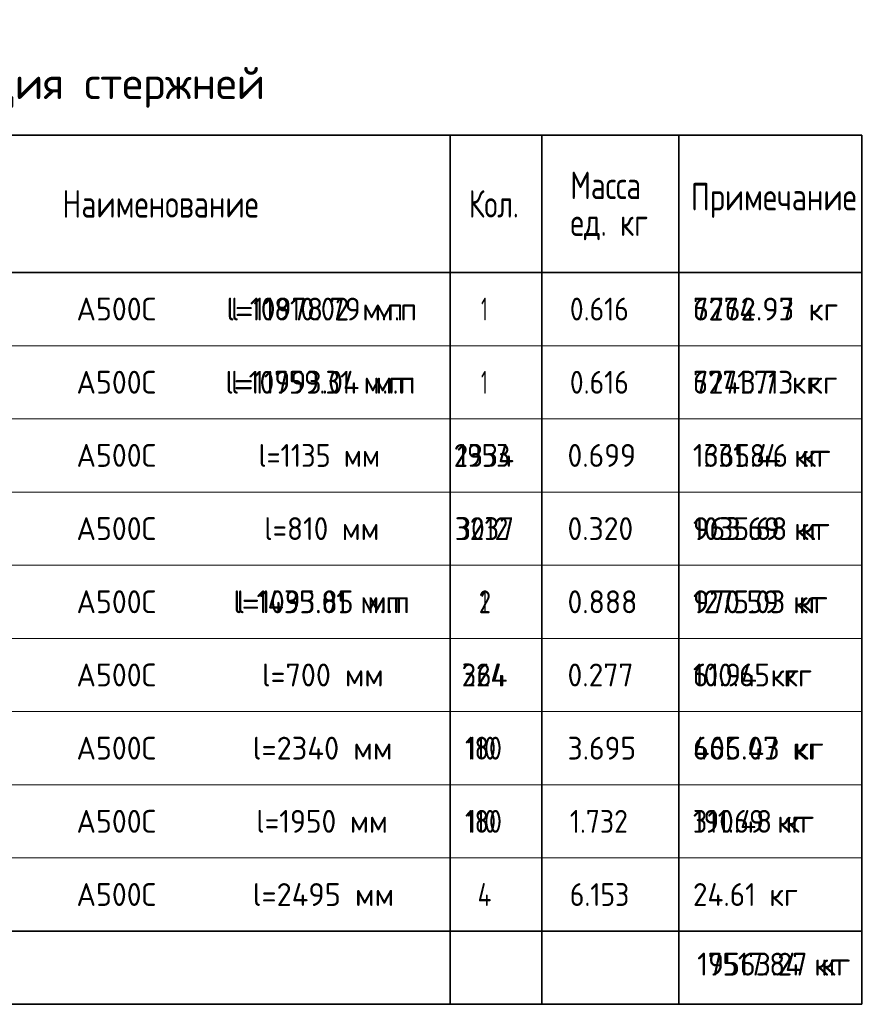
# Model space of a CAD drawing. Header units: metres. Extents: x -38 to 100, y -15 to 21.
# Tile 241 of 246: x 80 to 89, y 6 to 17. Entities that reach past the tile are written whole.
import ezdxf

# ---------------------------------------------------------------- set-up
doc = ezdxf.new("R2010")
doc.units = ezdxf.units.M
doc.layers.add('XR$5$Текст_ примечание', color=7, linetype='Continuous', lineweight=13)
doc.layers.add('XR$7$Текст_ примечание', color=7, linetype='Continuous', lineweight=13)
doc.styles.add('ISOCPEUR', font='txt')

msp = doc.modelspace()

# ---------------------------------------------------------------- linework, layer by layer
at = {"layer": 'XR$5$Текст_ примечание', "color": 7, "linetype": 'Continuous', "lineweight": 35, "transparency": 33554687}
for p, q in [((88.9757, 15.2764), (70.4757, 15.2764)), ((84.4757, 15.2764), (84.4757, 13.7764)), ((85.4757, 15.2764), (85.4757, 13.7764)), ((86.9757, 15.2764), (86.9757, 13.7764)), ((88.9757, 15.2764), (88.9757, 13.7764)), ((88.9757, 13.7764), (70.4757, 13.7764)), ((84.4757, 13.7764), (84.4757, 12.9764)), ((85.4757, 13.7764), (85.4757, 12.9764)), ((86.9757, 13.7764), (86.9757, 12.9764)), ((88.9757, 13.7764), (88.9757, 12.9764)), ((84.4757, 12.9764), (84.4757, 12.1764)), ((85.4757, 12.9764), (85.4757, 12.1764)), ((86.9757, 12.9764), (86.9757, 12.1764)), ((88.9757, 12.9764), (88.9757, 12.1764)), ((84.4757, 12.1764), (84.4757, 11.3764)), ((85.4757, 12.1764), (85.4757, 11.3764)), ((86.9757, 12.1764), (86.9757, 11.3764)), ((88.9757, 12.1764), (88.9757, 11.3764)), ((84.4757, 11.3764), (84.4757, 10.5764)), ((85.4757, 11.3764), (85.4757, 10.5764)), ((86.9757, 11.3764), (86.9757, 10.5764)), ((88.9757, 11.3764), (88.9757, 10.5764)), ((84.4757, 10.5764), (84.4757, 9.7764)), ((85.4757, 10.5764), (85.4757, 9.7764)), ((86.9757, 10.5764), (86.9757, 9.7764)), ((88.9757, 10.5764), (88.9757, 9.7764)), ((84.4757, 9.7764), (84.4757, 8.9764)), ((85.4757, 9.7764), (85.4757, 8.9764)), ((86.9757, 9.7764), (86.9757, 8.9764)), ((88.9757, 9.7764), (88.9757, 8.9764)), ((84.4757, 8.9764), (84.4757, 8.1764)), ((85.4757, 8.9764), (85.4757, 8.1764)), ((86.9757, 8.9764), (86.9757, 8.1764)), ((88.9757, 8.9764), (88.9757, 8.1764)), ((84.4757, 8.1764), (84.4757, 7.3764)), ((85.4757, 8.1764), (85.4757, 7.3764)), ((86.9757, 8.1764), (86.9757, 7.3764)), ((88.9757, 8.1764), (88.9757, 7.3764)), ((84.4757, 7.3764), (84.4757, 6.5764)), ((85.4757, 7.3764), (85.4757, 6.5764)), ((86.9757, 7.3764), (86.9757, 6.5764)), ((88.9757, 7.3764), (88.9757, 6.5764)), ((70.4757, 6.5764), (88.9757, 6.5764)), ((84.4757, 6.5764), (84.4757, 5.7764)), ((85.4757, 6.5764), (85.4757, 5.7764)), ((86.9757, 6.5764), (86.9757, 5.7764)), ((88.9757, 5.7764), (88.9757, 6.5764)), ((70.4757, 5.7764), (88.9757, 5.7764))]:
    msp.add_line(p, q, dxfattribs=at)
at = {"layer": 'XR$5$Текст_ примечание', "color": 7, "linetype": 'Continuous', "lineweight": 13, "transparency": 33554687}
for p, q in [((88.9757, 12.9764), (70.4757, 12.9764)), ((88.9757, 12.1764), (70.4757, 12.1764)), ((88.9757, 11.3764), (70.4757, 11.3764)), ((88.9757, 10.5764), (70.4757, 10.5764)), ((88.9757, 9.7764), (70.4757, 9.7764)), ((88.9757, 8.9764), (70.4757, 8.9764)), ((88.9757, 8.1764), (70.4757, 8.1764)), ((88.9757, 7.3764), (70.4757, 7.3764)), ((88.9757, 6.5764), (70.4757, 6.5764))]:
    msp.add_line(p, q, dxfattribs=at)
at = {"layer": 'XR$7$Текст_ примечание', "color": 7, "linetype": 'Continuous', "lineweight": 35, "transparency": 33554687}
for p, q in [((88.9757, 15.2764), (70.4757, 15.2764)), ((84.4757, 15.2764), (84.4757, 13.7764)), ((85.4757, 15.2764), (85.4757, 13.7764)), ((86.9757, 15.2764), (86.9757, 13.7764)), ((88.9757, 15.2764), (88.9757, 13.7764)), ((88.9757, 13.7764), (70.4757, 13.7764)), ((84.4757, 13.7764), (84.4757, 12.9764)), ((85.4757, 13.7764), (85.4757, 12.9764)), ((86.9757, 13.7764), (86.9757, 12.9764)), ((88.9757, 13.7764), (88.9757, 12.9764)), ((84.4757, 12.9764), (84.4757, 12.1764)), ((85.4757, 12.9764), (85.4757, 12.1764)), ((86.9757, 12.9764), (86.9757, 12.1764)), ((88.9757, 12.9764), (88.9757, 12.1764)), ((84.4757, 12.1764), (84.4757, 11.3764)), ((85.4757, 12.1764), (85.4757, 11.3764)), ((86.9757, 12.1764), (86.9757, 11.3764)), ((88.9757, 12.1764), (88.9757, 11.3764)), ((84.4757, 11.3764), (84.4757, 10.5764)), ((85.4757, 11.3764), (85.4757, 10.5764)), ((86.9757, 11.3764), (86.9757, 10.5764)), ((88.9757, 11.3764), (88.9757, 10.5764)), ((84.4757, 10.5764), (84.4757, 9.7764)), ((85.4757, 10.5764), (85.4757, 9.7764)), ((86.9757, 10.5764), (86.9757, 9.7764)), ((88.9757, 10.5764), (88.9757, 9.7764)), ((84.4757, 9.7764), (84.4757, 8.9764)), ((85.4757, 9.7764), (85.4757, 8.9764)), ((86.9757, 9.7764), (86.9757, 8.9764)), ((88.9757, 9.7764), (88.9757, 8.9764)), ((84.4757, 8.9764), (84.4757, 8.1764)), ((85.4757, 8.9764), (85.4757, 8.1764)), ((86.9757, 8.9764), (86.9757, 8.1764)), ((88.9757, 8.9764), (88.9757, 8.1764)), ((84.4757, 8.1764), (84.4757, 7.3764)), ((85.4757, 8.1764), (85.4757, 7.3764)), ((86.9757, 8.1764), (86.9757, 7.3764)), ((88.9757, 8.1764), (88.9757, 7.3764)), ((84.4757, 7.3764), (84.4757, 6.5764)), ((85.4757, 7.3764), (85.4757, 6.5764)), ((86.9757, 7.3764), (86.9757, 6.5764)), ((88.9757, 7.3764), (88.9757, 6.5764)), ((70.4757, 6.5764), (88.9757, 6.5764)), ((84.4757, 6.5764), (84.4757, 5.7764)), ((85.4757, 6.5764), (85.4757, 5.7764)), ((86.9757, 6.5764), (86.9757, 5.7764)), ((88.9757, 5.7764), (88.9757, 6.5764)), ((70.4757, 5.7764), (88.9757, 5.7764))]:
    msp.add_line(p, q, dxfattribs=at)
at = {"layer": 'XR$7$Текст_ примечание', "color": 7, "linetype": 'Continuous', "lineweight": 13, "transparency": 33554687}
for p, q in [((88.9757, 12.9764), (70.4757, 12.9764)), ((88.9757, 12.1764), (70.4757, 12.1764)), ((88.9757, 11.3764), (70.4757, 11.3764)), ((88.9757, 10.5764), (70.4757, 10.5764)), ((88.9757, 9.7764), (70.4757, 9.7764)), ((88.9757, 8.9764), (70.4757, 8.9764)), ((88.9757, 8.1764), (70.4757, 8.1764)), ((88.9757, 7.3764), (70.4757, 7.3764)), ((88.9757, 6.5764), (70.4757, 6.5764))]:
    msp.add_line(p, q, dxfattribs=at)

# ---------------------------------------------------------------- texts
at = {"layer": 'XR$5$Текст_ примечание', "color": 7, "linetype": 'Continuous', "lineweight": 35, "transparency": 33554687, "attachment_point": 7, "style": 'ISOCPEUR'}
for s, insert, char_height, width in [('\\W0.99;Спецификация стержней', (77.0307, 15.5764), 0.35, 5.559674), ('\\W0.76;Масса', (85.7884, 14.5788), 0.3, 1.001696), ('\\W0.78;Наименование', (80.2371, 14.3764), 0.3, 2.22783), ('\\W0.74;Кол.', (84.6791, 14.3764), 0.3, 0.710583), ('\\W0.78;Примечание', (87.1065, 14.3734), 0.3, 1.867518), ('\\W0.76;ед. кг', (85.7884, 14.1288), 0.3, 1.001193), ('\\W0.95;А500С', (80.3917, 13.2514), 0.25, 1.042909), ('\\W0.91;l=11810.02 м.п', (82.0808, 13.2514), 0.25, 2.137588), ('\\W0.56;1', (84.8132, 13.2514), 0.25, 0.194445), ('\\W0.88;0.616', (85.7832, 13.2514), 0.25, 0.834261), ('\\W0.97;7274.97 кг', (87.1282, 13.2514), 0.25, 1.770128), ('\\W0.95;А500С', (80.3917, 12.4514), 0.25, 1.042909), ('\\W0.91;l=11759.31 м.п', (82.0808, 12.4514), 0.25, 2.137588), ('\\W0.56;1', (84.8132, 12.4514), 0.25, 0.194445), ('\\W0.88;0.616', (85.7832, 12.4514), 0.25, 0.834261), ('\\W0.97;7243.73 кг', (87.1282, 12.4514), 0.25, 1.770128), ('\\W0.95;А500С', (80.3917, 11.6514), 0.25, 1.042909), ('\\W0.90;l=1135 мм', (82.3808, 11.6514), 0.25, 1.537444), ('\\W0.93;2334', (84.5132, 11.6514), 0.25, 0.841343), ('\\W0.94;0.699', (85.7582, 11.6514), 0.25, 0.891677), ('\\W0.91;1631.84 кг', (87.1282, 11.6514), 0.25, 1.663074), ('\\W0.95;А500С', (80.3917, 10.8514), 0.25, 1.042909), ('\\W0.93;l=810 мм', (82.4433, 10.8514), 0.25, 1.415415), ('\\W0.93;3237', (84.5257, 10.8514), 0.25, 0.816017), ('\\W0.94;0.320', (85.7582, 10.8514), 0.25, 0.891677), ('\\W0.94;1035.68 кг', (87.1282, 10.8514), 0.25, 1.691441), ('\\W0.95;А500С', (80.3917, 10.0514), 0.25, 1.042909), ('\\W0.95;l=1435.85 м.п', (82.1058, 10.0514), 0.25, 2.092697), ('\\W0.56;1', (84.8132, 10.0514), 0.25, 0.194445), ('\\W0.94;0.888', (85.7582, 10.0514), 0.25, 0.891677), ('\\W0.94;1275.03 кг', (87.1282, 10.0514), 0.25, 1.691441), ('\\W0.95;А500С', (80.3917, 9.2514), 0.25, 1.042909), ('\\W0.96;l=700 мм', (82.4183, 9.2514), 0.25, 1.469727), ('\\W0.92;364', (84.6007, 9.2514), 0.25, 0.664135), ('\\W0.94;0.277', (85.7582, 9.2514), 0.25, 0.891677), ('\\W0.93;100.65 кг', (87.1282, 9.2514), 0.25, 1.515712), ('\\W0.97;l=2340 мм', (82.3183, 8.4514), 0.25, 1.670194), ('\\W0.95;А500С', (80.3917, 8.4514), 0.25, 1.042909), ('\\W0.83;180', (84.6382, 8.4514), 0.25, 0.577922), ('\\W0.94;3.695', (85.7582, 8.4514), 0.25, 0.891677), ('\\W0.97;665.07 кг', (87.1282, 8.4514), 0.25, 1.569728), ('\\W0.95;А500С', (80.3917, 7.6514), 0.25, 1.042909), ('\\W0.94;l=1950 мм', (82.3558, 7.6514), 0.25, 1.591262), ('\\W0.83;180', (84.6382, 7.6514), 0.25, 0.577922), ('\\W0.88;1.732', (85.7832, 7.6514), 0.25, 0.834261), ('\\W0.90;311.69 кг', (87.1282, 7.6514), 0.25, 1.461696), ('\\W0.95;А500С', (80.3917, 6.8514), 0.25, 1.042909), ('\\W0.97;l=2495 мм', (82.3183, 6.8514), 0.25, 1.670194), ('\\W0.88;6.153', (85.7832, 6.8514), 0.25, 0.834261), ('\\W0.93;24.61 кг', (87.1282, 6.8514), 0.25, 1.364981), ('\\W0.80;4', (84.7757, 6.8514), 0.25, 0.299861), ('\\W0.95;19563.27 кг', (87.1753, 6.0905), 0.25, 1.867005)]:
    msp.add_mtext(s, dxfattribs=dict(at, insert=insert, char_height=char_height, width=width))
at = {"layer": 'XR$7$Текст_ примечание', "color": 7, "linetype": 'Continuous', "lineweight": 35, "transparency": 33554687, "attachment_point": 7, "style": 'ISOCPEUR'}
for s, insert, char_height, width in [('\\W0.99;Спецификация стержней', (77.0307, 15.5764), 0.35, 5.559674), ('\\W0.76;Масса', (85.7884, 14.5788), 0.3, 1.001696), ('\\W0.78;Наименование', (80.2371, 14.3764), 0.3, 2.22783), ('\\W0.74;Кол.', (84.6791, 14.3764), 0.3, 0.710583), ('\\W0.78;Примечание', (87.1065, 14.3734), 0.3, 1.867518), ('\\W0.76;ед. кг', (85.7884, 14.1288), 0.3, 1.001193), ('\\W0.95;А500С', (80.3917, 13.2514), 0.25, 1.042909), ('\\W0.95;l=10978.79 м.п', (82.0308, 13.2514), 0.25, 2.242912), ('\\W0.56;1', (84.8132, 13.2514), 0.25, 0.194445), ('\\W0.88;0.616', (85.7832, 13.2514), 0.25, 0.834261), ('\\W0.97;6762.93 кг', (87.1282, 13.2514), 0.25, 1.745023), ('\\W0.95;А500С', (80.3917, 12.4514), 0.25, 1.042909), ('\\W0.95;l=10993.04 м.п', (82.0183, 12.4514), 0.25, 2.268025), ('\\W0.56;1', (84.8132, 12.4514), 0.25, 0.194445), ('\\W0.88;0.616', (85.7832, 12.4514), 0.25, 0.834261), ('\\W0.91;6771.71 кг', (87.1282, 12.4514), 0.25, 1.637859), ('\\W0.95;А500С', (80.3917, 11.6514), 0.25, 1.042909), ('\\W0.90;l=1135 мм', (82.3808, 11.6514), 0.25, 1.537444), ('\\W0.87;1953', (84.5507, 11.6514), 0.25, 0.757846), ('\\W0.94;0.699', (85.7582, 11.6514), 0.25, 0.891677), ('\\W0.94;1365.46 кг', (87.1282, 11.6514), 0.25, 1.716601), ('\\W0.95;А500С', (80.3917, 10.8514), 0.25, 1.042909), ('\\W0.93;l=810 мм', (82.4433, 10.8514), 0.25, 1.415415), ('\\W0.87;3012', (84.5507, 10.8514), 0.25, 0.757846), ('\\W0.94;0.320', (85.7582, 10.8514), 0.25, 0.891677), ('\\W0.97;963.69 кг', (87.1282, 10.8514), 0.25, 1.569728), ('\\W0.95;А500С', (80.3917, 10.0514), 0.25, 1.042909), ('\\W0.93;l=1093.01 м.п', (82.1433, 10.0514), 0.25, 2.014673), ('\\W0.78;2', (84.7882, 10.0514), 0.25, 0.272006), ('\\W0.94;0.888', (85.7582, 10.0514), 0.25, 0.891677), ('\\W0.97;970.59 кг', (87.1282, 10.0514), 0.25, 1.569728), ('\\W0.95;А500С', (80.3917, 9.2514), 0.25, 1.042909), ('\\W0.96;l=700 мм', (82.4183, 9.2514), 0.25, 1.469727), ('\\W0.92;224', (84.6007, 9.2514), 0.25, 0.664135), ('\\W0.94;0.277', (85.7582, 9.2514), 0.25, 0.891677), ('\\W0.93;61.94 кг', (87.1282, 9.2514), 0.25, 1.364981), ('\\W0.97;l=2340 мм', (82.3183, 8.4514), 0.25, 1.670194), ('\\W0.95;А500С', (80.3917, 8.4514), 0.25, 1.042909), ('\\W0.74;110', (84.6632, 8.4514), 0.25, 0.517222), ('\\W0.94;3.695', (85.7582, 8.4514), 0.25, 0.891677), ('\\W0.97;406.43 кг', (87.1282, 8.4514), 0.25, 1.619965), ('\\W0.95;А500С', (80.3917, 7.6514), 0.25, 1.042909), ('\\W0.94;l=1950 мм', (82.3558, 7.6514), 0.25, 1.591262), ('\\W0.74;110', (84.6632, 7.6514), 0.25, 0.517222), ('\\W0.88;1.732', (85.7832, 7.6514), 0.25, 0.834261), ('\\W0.93;190.48 кг', (87.1282, 7.6514), 0.25, 1.5409), ('\\W0.95;А500С', (80.3917, 6.8514), 0.25, 1.042909), ('\\W0.97;l=2495 мм', (82.3183, 6.8514), 0.25, 1.670194), ('\\W0.88;6.153', (85.7832, 6.8514), 0.25, 0.834261), ('\\W0.93;24.61 кг', (87.1282, 6.8514), 0.25, 1.364981), ('\\W0.80;4', (84.7757, 6.8514), 0.25, 0.299861), ('\\W0.92;17517.84 кг', (87.1753, 6.0905), 0.25, 1.838961)]:
    msp.add_mtext(s, dxfattribs=dict(at, insert=insert, char_height=char_height, width=width))

doc.saveas('drawing.dxf')
